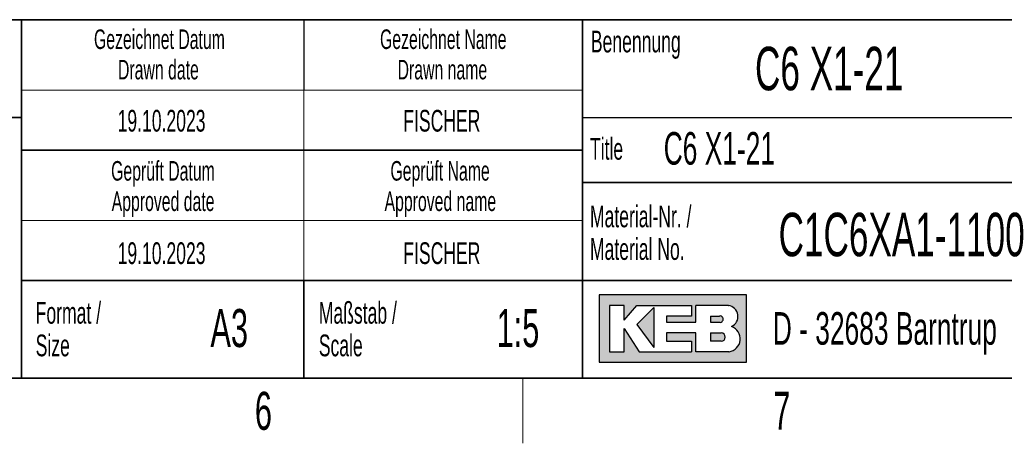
# Model space of a CAD drawing. Header units: millimetres. Extents: x 5 to 418, y 2 to 292.
# Tile 3 of 6: x 266 to 357, y 6 to 45. Entities that reach past the tile are written whole.
import ezdxf

# ---------------------------------------------------------------- set-up
doc = ezdxf.new("R2010")
doc.units = ezdxf.units.MM
doc.layers.add('SLD-0', color=7, linetype='Continuous')
doc.styles.add('SLDTEXTSTYLE0', font='TXT', dxfattribs={"width": 0.605})

msp = doc.modelspace()

# ---------------------------------------------------------------- hatches: boundary and pattern name
at = {"linetype": 'Continuous'}
h = msp.add_hatch(color=7, dxfattribs=at)
h.paths.add_polyline_path([(319.519086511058, 13.45626988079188), (333.083981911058, 13.45626988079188), (333.083981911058, 19.65736492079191), (319.519086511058, 19.65736492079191)], flags=0)
edge = h.paths.add_edge_path(flags=0)
edge.add_arc((331.3188604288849, 15.61738520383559), 1.20464082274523, -81.72003226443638, 70.1709600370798, ccw=False)
edge.add_line((331.4923410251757, 14.42530131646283), (331.480008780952, 14.42519098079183))
edge.add_line((331.480008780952, 14.42519098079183), (328.4331606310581, 14.42519098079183))
edge.add_line((328.4331606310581, 14.42519098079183), (328.4331606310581, 16.16924896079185))
edge.add_line((328.4331606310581, 16.16924896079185), (325.7201815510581, 16.16924896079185))
edge.add_line((325.7201815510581, 16.16924896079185), (325.7201815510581, 15.39411208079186))
edge.add_line((325.7201815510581, 15.39411208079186), (328.0455921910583, 15.39411208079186))
edge.add_line((328.0455921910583, 15.39411208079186), (328.0455921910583, 14.42519098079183))
edge.add_line((328.0455921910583, 14.42519098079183), (323.2009866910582, 14.42519098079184))
edge.add_line((323.2009866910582, 14.42519098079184), (321.8444971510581, 16.55681740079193))
edge.add_line((321.8444971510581, 16.55681740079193), (321.8444971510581, 14.42519098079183))
edge.add_line((321.8444971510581, 14.42519098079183), (320.4880076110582, 14.42519098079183))
edge.add_line((320.4880076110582, 14.42519098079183), (320.4880076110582, 18.68844382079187))
edge.add_line((320.4880076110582, 18.68844382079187), (321.8444971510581, 18.68844382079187))
edge.add_line((321.8444971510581, 18.68844382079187), (321.8444971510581, 17.33195428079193))
edge.add_line((321.8444971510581, 17.33195428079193), (323.0072024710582, 18.68844382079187))
edge.add_line((323.0072024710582, 18.68844382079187), (328.0455921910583, 18.68844382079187))
edge.add_line((328.0455921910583, 18.68844382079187), (328.0455921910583, 17.71952272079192))
edge.add_line((328.0455921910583, 17.71952272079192), (325.7201815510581, 17.71952272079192))
edge.add_line((325.7201815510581, 17.71952272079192), (325.7201815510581, 17.13817006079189))
edge.add_line((325.7201815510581, 17.13817006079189), (328.4331606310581, 17.13817006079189))
edge.add_line((328.4331606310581, 17.13817006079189), (328.4331606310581, 18.68844382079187))
edge.add_line((328.4331606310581, 18.68844382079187), (331.4242487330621, 18.68844382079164))
edge.add_line((331.4242487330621, 18.68844382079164), (331.4256482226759, 18.68844382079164))
edge.add_line((331.4256482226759, 18.68844382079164), (331.4259454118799, 18.68845828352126))
edge.add_arc((331.2860949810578, 17.67430640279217), 1.023749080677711, -64.45894120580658, 82.14849338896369, ccw=False)
msp.add_hatch(color=7, dxfattribs=at).paths.add_polyline_path([(324.5574762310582, 14.81275942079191), (324.557476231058, 18.49465960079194), (323.0072024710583, 16.94438584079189)], flags=0)
h = msp.add_hatch(color=7, dxfattribs=at)
edge = h.paths.add_edge_path(flags=0)
edge.add_line((329.7896501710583, 17.13817006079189), (330.6013652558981, 17.13817006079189))
edge.add_arc((330.6568434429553, 17.42884639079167), 0.2959232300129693, 259.1945394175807, 460.8054605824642)
edge.add_line((330.6013652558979, 17.71952272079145), (329.7896501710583, 17.71952272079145))
edge.add_line((329.7896501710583, 17.71952272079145), (329.7896501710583, 17.13817006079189))
h = msp.add_hatch(color=7, dxfattribs=at)
edge = h.paths.add_edge_path(flags=0)
edge.add_line((329.7896501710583, 15.39411208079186), (330.7588584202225, 15.39411208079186))
edge.add_arc((330.7588584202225, 15.78168052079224), 0.3875684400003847, 270.0000000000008, 450.0000000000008)
edge.add_line((330.7588584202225, 16.16924896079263), (330.7386620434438, 16.16924896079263))
edge.add_line((330.7386620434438, 16.16924896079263), (329.7896501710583, 16.16924896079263))
edge.add_line((329.7896501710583, 16.16924896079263), (329.7896501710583, 15.39411208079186))

# ---------------------------------------------------------------- linework, layer by layer
at = {"layer": 'SLD-0', "lineweight": 35}
for p, q in [((225.616731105, 45), (266.3304509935, 45)), ((266.3304509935, 12), (266.3304509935, 45)), ((266.3304509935, 45), (266.3304509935, 12)), ((318, 45), (266.3304509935, 45)), ((318, 45), (318, 12)), ((318, 45), (318, 40.1053465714)), ((318, 45), (408, 45)), ((318, 45), (318, 12)), ((225.616731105, 36), (266.3304509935, 36)), ((266.3304509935, 33), (318, 33)), ((408, 30), (318, 30)), ((266.3304509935, 21), (318, 21)), ((292.3304509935, 21), (292.3304509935, 12)), ((318, 21), (390, 21)), ((26, 12), (408, 12)), ((225.616731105, 12), (266.3304509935, 12)), ((266.3304509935, 12), (318, 12)), ((408, 12), (318, 12))]:
    msp.add_line(p, q, dxfattribs=at)
at = {"layer": 'SLD-0'}
for p, q in [((292.3304509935, 45), (292.3304509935, 38.5)), ((318, 36), (408, 36)), ((331.4242487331, 18.6884438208), (331.4256482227, 18.6884438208)), ((331.4256482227, 18.6884438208), (331.4259454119, 18.6884582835)), ((331.480008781, 14.4251909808), (331.4923410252, 14.4253013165))]:
    msp.add_line(p, q, dxfattribs=at)
at = {"layer": 'SLD-0', "lineweight": 18}
for p, q in [((266.3304509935, 38.5), (318, 38.5)), ((292.3304509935, 38.5), (292.3304509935, 33)), ((292.3304509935, 33), (292.3304509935, 26.5)), ((266.3304509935, 26.5), (318, 26.5)), ((292.3304509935, 26.5), (292.3304509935, 21)), ((312.5, 6), (312.5, 12))]:
    msp.add_line(p, q, dxfattribs=at)
at = {"layer": 'SLD-0', "linetype": 'Continuous'}
for p, q in [((333.0839819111, 19.6573649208), (319.5190865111, 19.6573649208)), ((319.5190865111, 19.6573649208), (319.5190865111, 13.4562698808)), ((333.0839819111, 13.4562698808), (333.0839819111, 19.6573649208)), ((321.8444971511, 18.6884438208), (320.4880076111, 18.6884438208)), ((320.4880076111, 18.6884438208), (320.4880076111, 14.4251909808)), ((321.8444971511, 17.3319542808), (323.0072024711, 18.6884438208)), ((321.8444971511, 17.3319542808), (321.8444971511, 18.6884438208)), ((323.0072024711, 18.6884438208), (328.0455921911, 18.6884438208)), ((324.5574762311, 18.4946596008), (323.0072024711, 16.9443858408)), ((324.5574762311, 18.4946596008), (324.5574762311, 14.8127594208)), ((328.0455921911, 18.6884438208), (328.0455921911, 17.7195227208)), ((331.4242487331, 18.6884438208), (328.4331606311, 18.6884438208)), ((328.4331606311, 17.1381700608), (328.4331606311, 18.6884438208)), ((331.4242487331, 18.6884438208), (331.4256482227, 18.6884438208)), ((331.4256482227, 18.6884438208), (331.4259454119, 18.6884582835)), ((325.7201815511, 17.7195227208), (325.7201815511, 17.1381700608)), ((328.0455921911, 17.7195227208), (325.7201815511, 17.7195227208)), ((329.7896501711, 17.7195227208), (330.6013652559, 17.7195227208)), ((329.7896501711, 17.7195227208), (329.7896501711, 17.1381700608)), ((321.8444971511, 14.4251909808), (321.8444971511, 16.5568174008)), ((321.8444971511, 16.5568174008), (323.2009866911, 14.4251909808)), ((323.0072024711, 16.9443858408), (324.5574762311, 14.8127594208)), ((325.7201815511, 17.1381700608), (328.4331606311, 17.1381700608)), ((329.7896501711, 17.1381700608), (330.6013652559, 17.1381700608)), ((325.7201815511, 16.1692489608), (325.7201815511, 15.3941120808)), ((328.4331606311, 16.1692489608), (325.7201815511, 16.1692489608)), ((328.4331606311, 14.4251909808), (328.4331606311, 16.1692489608)), ((329.7896501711, 16.1692489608), (330.7588584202, 16.1692489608)), ((329.7896501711, 16.1692489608), (329.7896501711, 15.3941120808)), ((330.7386620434, 16.1692489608), (330.7588584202, 16.1692489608)), ((325.7201815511, 15.3941120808), (328.0455921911, 15.3941120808)), ((328.0455921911, 15.3941120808), (328.0455921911, 14.4251909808)), ((330.7588584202, 15.3941120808), (329.7896501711, 15.3941120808)), ((320.4880076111, 14.4251909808), (321.8444971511, 14.4251909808)), ((323.2009866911, 14.4251909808), (328.0455921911, 14.4251909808)), ((331.480008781, 14.4251909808), (328.4331606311, 14.4251909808)), ((331.480008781, 14.4251909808), (331.4923410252, 14.4253013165)), ((319.5190865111, 13.4562698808), (333.0839819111, 13.4562698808))]:
    msp.add_line(p, q, dxfattribs=at)
for centre, radius, start, end in [((331.2860949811, 17.6743064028), 1.023749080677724, 295.5410587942, 82.148493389), ((330.656843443, 17.4288463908), 0.2959232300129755, 259.1945394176, 100.8054605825), ((331.3188604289, 15.6173852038), 1.204640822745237, 278.2799677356, 70.1709600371), ((330.7588584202, 15.7816805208), 0.387568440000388, 270, 90)]:
    msp.add_arc(centre, radius, start, end, dxfattribs=at)

# ---------------------------------------------------------------- texts
at = {"layer": 'SLD-0', "style": 'SLDTEXTSTYLE0'}
for s, insert, char_height, attachment_point in [('Gezeichnet Datum', (279.0254468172, 44.103942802), 1.8, 2), ('Gezeichnet Name', (305.1708434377, 44.1039425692), 1.8, 2), ('Benennung', (318.7636716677, 43.9908879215), 2, 1), ('C6 X1-21', (333.8826865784, 42.5045192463), 4, 1), ('Drawn date', (278.9302899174, 41.3039429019), 1.8, 2), ('Drawn name', (305.0870934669, 41.303942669), 1.8, 2), ('19.10.2023', (279.2203041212, 36.6989570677), 2, 2), ('FISCHER', (305.0382389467, 36.6989570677), 2, 2), ('C6 X1-21', (325.4718701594, 34.6564983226), 3, 1), ('Title', (318.6797653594, 34.1107265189), 2, 1), ('Geprüft Datum', (279.349366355, 31.9851255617), 1.8, 2), ('Geprüft Name', (304.8761939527, 31.9851255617), 1.8, 2), ('Approved date', (279.3620221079, 29.1851256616), 1.8, 2), ('Approved name', (304.900256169, 29.1851256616), 1.8, 2), ('Material-Nr. /', (318.6797653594, 27.8878268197), 2, 1), ('C1C6XA1-1100', (336.0565356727, 27.2215604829), 4, 1), ('19.10.2023', (279.2203041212, 24.5048723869), 2, 2), ('FISCHER', (305.0382389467, 24.5048723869), 2, 2), ('Material No.', (318.6797653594, 24.8878267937), 2, 1), ('Format /', (267.6250939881, 19.0115942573), 2, 1), ('Maßstab /', (293.7028556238, 19.0115944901), 2, 1), ('A3', (285.4514616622, 18.3608999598), 3.5, 2), ('1:5', (312.0467000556, 18.3609001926), 3.5, 2), ('D - 32683 Barntrup', (335.5202035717, 18.0786992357), 3, 1), ('Size', (267.6250939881, 16.0115942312), 2, 1), ('Scale', (293.7028556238, 16.011594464), 2, 1), ('6', (288.6027123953, 10.7429955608), 3.5, 2), ('7', (336.3527123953, 10.7429955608), 3.5, 2)]:
    msp.add_mtext(s, dxfattribs=dict(at, insert=insert, char_height=char_height, attachment_point=attachment_point))

doc.saveas('drawing.dxf')
